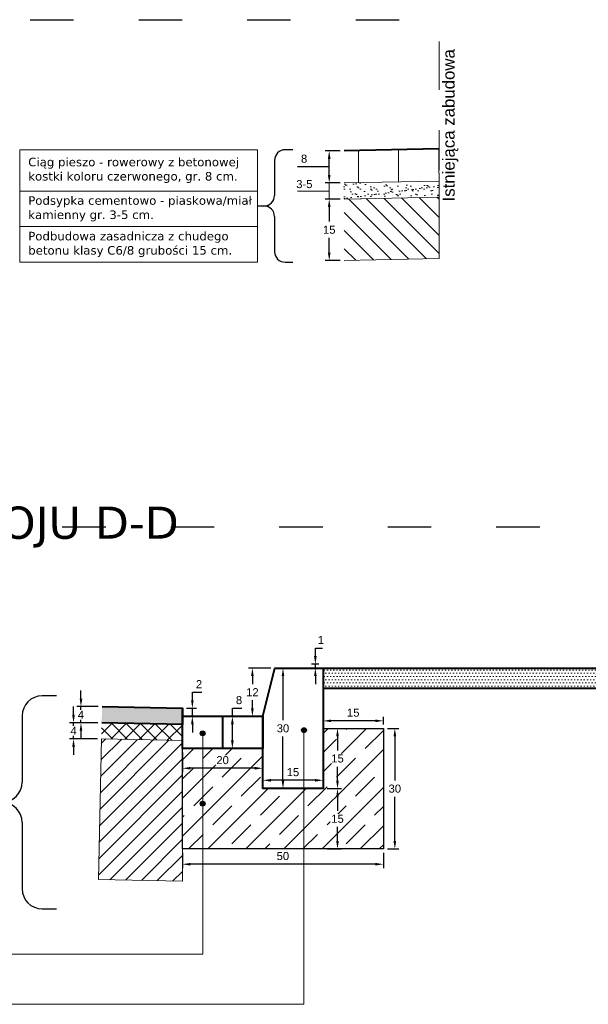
# Model space of a CAD drawing. Header units: millimetres. Extents: x 2422 to 2697, y 999 to 1037.
# Tile 22 of 48: x 2672.71 to 2674.13, y 1002.89 to 1005.34. Entities that reach past the tile are written whole.
import ezdxf

# ---------------------------------------------------------------- set-up
doc = ezdxf.new("R2010")
doc.units = ezdxf.units.MM
doc.linetypes.add('ACAD_ISO03W100', pattern=[30, 12, -18])
doc.linetypes.add('ACAD_ISO04W100', pattern=[30, 24, -3, 0, -3])
doc.layers.add('1_warstwa_ścier._wypel', color=7, linetype='Continuous', true_color=0x636363, transparency=0.7)
for name, color, linetype, lineweight, true_color in [('2_warstwa_wiąż.', 7, 'Continuous', 13, 0x8d8268), ('_PN-nawierzchnia_asfalt', 250, 'Continuous', 40, 0x333333), ('Podbudowa_z_betonu_asfaltowego', 7, 'Continuous', 5, 0x8d8268)]:
    doc.layers.add(name, color=color, linetype=linetype, lineweight=lineweight, true_color=true_color)
for name, color, linetype, lineweight in [('_JB_Ciąg_Pieszo_Rowerowy', 203, 'Continuous', 5), ('_JB_Ist_gr_pasa', 20, 'Continuous', 20), ('_JB_Opisowe', 7, 'Continuous', 0), ('_PN-konstrukcja_linie', 7, 'Continuous', 18), ('_PN-konstrukcja_wypełnienie', 7, 'Continuous', 0), ('_PN-kostka_szara', 251, 'Continuous', 13), ('_PN-kraweznik', 7, 'Continuous', 40), ('_PN-nawierzchnia_kostka_szara', 251, 'Continuous', 40), ('_PN-podsypka_wypełnienie', 7, 'Continuous', 9), ('_PN-wymiary', 7, 'Continuous', 15), ('_PN-zieleń_nawierzchnia', 76, 'Continuous', 40), ('_PN-zieleń_wypełnienie', 76, 'Continuous', 20), ('_PN-ława-wypełnienie', 7, 'Continuous', 0), ('_PN-ściek', 4, 'Continuous', 40), ('_SZK-wymiary_0.2', 7, 'Continuous', 15)]:
    doc.layers.add(name, color=color, linetype=linetype, lineweight=lineweight)
doc.layers.add('_PN-ława', color=7, linetype='Continuous')
doc.layers.add('_SZK-opis_0.2', color=7, linetype='Continuous')
doc.layers.add('TEMP', color=80, linetype='Continuous', plot=False)
doc.styles.add('kuba', font='verdana.ttf', dxfattribs={"height": 0.1})
doc.styles.get("Standard").update_dxf_attribs({"font": 'arial.ttf'})
doc.styles.add('standard szczeg', font='arial.ttf', dxfattribs={"height": 0.02})
doc.dimstyles.new('p normalny szczeg.', dxfattribs={"dimtxt": 0.02, "dimasz": 0.02, "dimexe": 0.01, "dimexo": 0.01, "dimgap": 0.01, "dimtad": 1, "dimtih": 1, "dimtoh": 1, "dimdec": 0, "dimlfac": 100, "dimzin": 1, "dimtxsty": 'standard szczeg', "dimcen": 2.5, "dimazin": 0, "dimtfac": 1, "dimtdec": 0, "dimtmove": 0, "dimatfit": 3, "dimfxl": 1, "dimarcsym": 0})

# ---------------------------------------------------------------- blocks, each defined once
blk = doc.blocks.new('*D177')
at = {"layer": '_SZK-wymiary_0.2', "color": 0, "lineweight": -2, "transparency": 16777216}
for p, q in [((2673.5103, 1004.8941), (2673.4734, 1004.8941)), ((2673.4834, 1004.8741), (2673.4834, 1004.8379)), ((2673.4834, 1004.7611), (2673.4834, 1004.7974)), ((2673.5104, 1004.7411), (2673.4734, 1004.7411))]:
    blk.add_line(p, q, dxfattribs=at)
at = {"layer": '_SZK-wymiary_0.2', "color": 0, "transparency": 16777216}
for points in [[(2673.48, 1004.8741), (2673.4867, 1004.8741), (2673.4834, 1004.8941)], [(2673.48, 1004.7611), (2673.4867, 1004.7611), (2673.4834, 1004.7411)]]:
    blk.add_solid(points, dxfattribs=at)
at = {"layer": 'Defpoints', "color": 0, "transparency": 16777216}
for p in [(2673.5203, 1004.8941), (2673.4834, 1004.7411), (2673.5204, 1004.7411)]:
    blk.add_point(p, dxfattribs=at)
at = {"layer": '_SZK-wymiary_0.2', "color": 0, "transparency": 16777216, "insert": (2673.4834, 1004.8176), "char_height": 0.02, "attachment_point": 5, "style": 'standard szczeg'}
blk.add_mtext('15', dxfattribs=at)
blk = doc.blocks.new('*D178')
at = {"layer": '_SZK-wymiary_0.2', "color": 0, "lineweight": -2, "ltscale": 0.09, "transparency": 16777216}
for p, q in [((2673.5104, 1005.0141), (2673.4734, 1005.0141)), ((2673.4834, 1004.9541), (2673.4834, 1004.9941)), ((2673.4375, 1004.9741), (2673.4044, 1004.9741)), ((2673.4834, 1004.9741), (2673.4375, 1004.9741)), ((2673.5104, 1004.9341), (2673.4734, 1004.9341))]:
    blk.add_line(p, q, dxfattribs=at)
at = {"layer": '_SZK-wymiary_0.2', "color": 0, "ltscale": 0.09, "transparency": 16777216}
for points in [[(2673.48, 1004.9941), (2673.4867, 1004.9941), (2673.4834, 1005.0141)], [(2673.48, 1004.9541), (2673.4867, 1004.9541), (2673.4834, 1004.9341)]]:
    blk.add_solid(points, dxfattribs=at)
at = {"layer": 'Defpoints', "color": 0, "ltscale": 0.09, "transparency": 16777216}
for p in [(2673.4834, 1005.0141), (2673.5204, 1005.0141), (2673.5204, 1004.9341)]:
    blk.add_point(p, dxfattribs=at)
at = {"layer": '_SZK-wymiary_0.2', "color": 0, "ltscale": 0.09, "transparency": 16777216, "insert": (2673.4209, 1004.9944), "char_height": 0.02, "attachment_point": 5, "style": 'standard szczeg', "bg_fill": 3, "box_fill_scale": 1.1, "bg_fill_color": 256, "bg_fill_true_color": 13158600, "bg_fill_transparency": 0}
blk.add_mtext('8', dxfattribs=at)
blk = doc.blocks.new('*D236')
at = {"layer": '_SZK-wymiary_0.2', "color": 0, "lineweight": -2, "transparency": 16777216}
for p, q in [((2673.4681, 1003.5872), (2673.4681, 1003.6059)), ((2673.6181, 1003.5872), (2673.6181, 1003.6059)), ((2673.5981, 1003.5959), (2673.4881, 1003.5959))]:
    blk.add_line(p, q, dxfattribs=at)
at = {"layer": '_SZK-wymiary_0.2', "color": 0, "transparency": 16777216}
for points in [[(2673.4881, 1003.5992), (2673.4881, 1003.5926), (2673.4681, 1003.5959)], [(2673.5981, 1003.5992), (2673.5981, 1003.5926), (2673.6181, 1003.5959)]]:
    blk.add_solid(points, dxfattribs=at)
at = {"layer": 'Defpoints', "color": 0, "transparency": 16777216}
for p in [(2673.4681, 1003.5959), (2673.4681, 1003.5772), (2673.6181, 1003.5772)]:
    blk.add_point(p, dxfattribs=at)
at = {"layer": '_SZK-wymiary_0.2', "color": 0, "transparency": 16777216, "insert": (2673.5431, 1003.6161), "char_height": 0.02, "attachment_point": 5, "style": 'standard szczeg', "bg_fill": 3, "box_fill_scale": 1.1, "bg_fill_color": 256, "bg_fill_true_color": 13158600, "bg_fill_transparency": 0}
blk.add_mtext('15', dxfattribs=at)
blk = doc.blocks.new('*D237')
at = {"layer": '_SZK-wymiary_0.2', "color": 0, "lineweight": -2, "transparency": 16777216}
for p, q in [((2673.4781, 1003.5772), (2673.514, 1003.5772)), ((2673.504, 1003.5572), (2673.504, 1003.5224)), ((2673.504, 1003.4472), (2673.504, 1003.4819)), ((2673.4781, 1003.4272), (2673.514, 1003.4272))]:
    blk.add_line(p, q, dxfattribs=at)
at = {"layer": '_SZK-wymiary_0.2', "color": 0, "transparency": 16777216}
for points in [[(2673.5006, 1003.5572), (2673.5073, 1003.5572), (2673.504, 1003.5772)], [(2673.5006, 1003.4472), (2673.5073, 1003.4472), (2673.504, 1003.4272)]]:
    blk.add_solid(points, dxfattribs=at)
at = {"layer": 'Defpoints', "color": 0, "transparency": 16777216}
for p in [(2673.4681, 1003.5772), (2673.4681, 1003.4272), (2673.504, 1003.4272)]:
    blk.add_point(p, dxfattribs=at)
at = {"layer": '_SZK-wymiary_0.2', "color": 0, "transparency": 16777216, "insert": (2673.504, 1003.5022), "char_height": 0.02, "attachment_point": 5, "style": 'standard szczeg', "bg_fill": 3, "box_fill_scale": 1.1, "bg_fill_color": 256, "bg_fill_true_color": 13158600, "bg_fill_transparency": 0}
blk.add_mtext('15', dxfattribs=at)
blk = doc.blocks.new('*D238')
at = {"layer": '_SZK-wymiary_0.2', "color": 0, "lineweight": -2, "transparency": 16777216}
for p, q in [((2673.4781, 1003.4272), (2673.514, 1003.4272)), ((2673.504, 1003.4072), (2673.504, 1003.3724)), ((2673.504, 1003.2972), (2673.504, 1003.3319)), ((2673.4781, 1003.2772), (2673.514, 1003.2772))]:
    blk.add_line(p, q, dxfattribs=at)
at = {"layer": '_SZK-wymiary_0.2', "color": 0, "transparency": 16777216}
for points in [[(2673.5006, 1003.4072), (2673.5073, 1003.4072), (2673.504, 1003.4272)], [(2673.5006, 1003.2972), (2673.5073, 1003.2972), (2673.504, 1003.2772)]]:
    blk.add_solid(points, dxfattribs=at)
at = {"layer": 'Defpoints', "color": 0, "transparency": 16777216}
for p in [(2673.4681, 1003.4272), (2673.4681, 1003.2772), (2673.504, 1003.2772)]:
    blk.add_point(p, dxfattribs=at)
at = {"layer": '_SZK-wymiary_0.2', "color": 0, "transparency": 16777216, "insert": (2673.504, 1003.3522), "char_height": 0.02, "attachment_point": 5, "style": 'standard szczeg', "bg_fill": 3, "box_fill_scale": 1.1, "bg_fill_color": 256, "bg_fill_true_color": 13158600, "bg_fill_transparency": 0}
blk.add_mtext('15', dxfattribs=at)
blk = doc.blocks.new('*D239')
at = {"layer": '_SZK-wymiary_0.2', "color": 0, "lineweight": -2, "transparency": 16777216}
for p, q in [((2673.3181, 1003.4372), (2673.3181, 1003.458)), ((2673.4681, 1003.4372), (2673.4681, 1003.458)), ((2673.4481, 1003.448), (2673.3381, 1003.448))]:
    blk.add_line(p, q, dxfattribs=at)
at = {"layer": '_SZK-wymiary_0.2', "color": 0, "transparency": 16777216}
for points in [[(2673.3381, 1003.4513), (2673.3381, 1003.4446), (2673.3181, 1003.448)], [(2673.4481, 1003.4513), (2673.4481, 1003.4446), (2673.4681, 1003.448)]]:
    blk.add_solid(points, dxfattribs=at)
at = {"layer": 'Defpoints', "color": 0, "transparency": 16777216}
for p in [(2673.3181, 1003.448), (2673.3181, 1003.4272), (2673.4681, 1003.4272)]:
    blk.add_point(p, dxfattribs=at)
at = {"layer": '_SZK-wymiary_0.2', "color": 0, "transparency": 16777216, "insert": (2673.3931, 1003.4682), "char_height": 0.02, "attachment_point": 5, "style": 'standard szczeg', "bg_fill": 3, "box_fill_scale": 1.1, "bg_fill_color": 256, "bg_fill_true_color": 13158600, "bg_fill_transparency": 0}
blk.add_mtext('15', dxfattribs=at)
blk = doc.blocks.new('*D240')
at = {"layer": '_SZK-wymiary_0.2', "color": 0, "lineweight": -2, "transparency": 16777216}
for p, q in [((2673.3858, 1003.7272), (2673.3583, 1003.7272)), ((2673.3683, 1003.7072), (2673.3683, 1003.5974)), ((2673.3683, 1003.4472), (2673.3683, 1003.5569)), ((2673.3858, 1003.4272), (2673.3583, 1003.4272))]:
    blk.add_line(p, q, dxfattribs=at)
at = {"layer": '_SZK-wymiary_0.2', "color": 0, "transparency": 16777216}
for points in [[(2673.365, 1003.7072), (2673.3716, 1003.7072), (2673.3683, 1003.7272)], [(2673.365, 1003.4472), (2673.3716, 1003.4472), (2673.3683, 1003.4272)]]:
    blk.add_solid(points, dxfattribs=at)
at = {"layer": 'Defpoints', "color": 0, "transparency": 16777216}
for p in [(2673.3683, 1003.7272), (2673.3958, 1003.7272), (2673.3958, 1003.4272)]:
    blk.add_point(p, dxfattribs=at)
at = {"layer": '_SZK-wymiary_0.2', "color": 0, "transparency": 16777216, "insert": (2673.3683, 1003.5772), "char_height": 0.02, "attachment_point": 5, "style": 'standard szczeg', "bg_fill": 3, "box_fill_scale": 1.1, "bg_fill_color": 256, "bg_fill_true_color": 13158600, "bg_fill_transparency": 0}
blk.add_mtext('30', dxfattribs=at)
blk = doc.blocks.new('*D241')
at = {"layer": '_SZK-wymiary_0.2', "color": 0, "lineweight": -2, "transparency": 16777216}
for p, q in [((2673.6281, 1003.5772), (2673.6566, 1003.5772)), ((2673.6466, 1003.5572), (2673.6466, 1003.4474)), ((2673.6466, 1003.2972), (2673.6466, 1003.4069)), ((2673.6281, 1003.2772), (2673.6566, 1003.2772))]:
    blk.add_line(p, q, dxfattribs=at)
at = {"layer": '_SZK-wymiary_0.2', "color": 0, "transparency": 16777216}
for points in [[(2673.6433, 1003.5572), (2673.65, 1003.5572), (2673.6466, 1003.5772)], [(2673.6433, 1003.2972), (2673.65, 1003.2972), (2673.6466, 1003.2772)]]:
    blk.add_solid(points, dxfattribs=at)
at = {"layer": 'Defpoints', "color": 0, "transparency": 16777216}
for p in [(2673.6181, 1003.5772), (2673.6181, 1003.2772), (2673.6466, 1003.2772)]:
    blk.add_point(p, dxfattribs=at)
at = {"layer": '_SZK-wymiary_0.2', "color": 0, "transparency": 16777216, "insert": (2673.6466, 1003.4272), "char_height": 0.02, "attachment_point": 5, "style": 'standard szczeg', "bg_fill": 3, "box_fill_scale": 1.1, "bg_fill_color": 256, "bg_fill_true_color": 13158600, "bg_fill_transparency": 0}
blk.add_mtext('30', dxfattribs=at)
blk = doc.blocks.new('*D242')
at = {"layer": '_SZK-wymiary_0.2', "color": 0, "lineweight": -2, "transparency": 16777216}
for p, q in [((2673.1181, 1003.2672), (2673.1181, 1003.2292)), ((2673.6181, 1003.2672), (2673.6181, 1003.2292)), ((2673.5981, 1003.2392), (2673.1381, 1003.2392))]:
    blk.add_line(p, q, dxfattribs=at)
at = {"layer": '_SZK-wymiary_0.2', "color": 0, "transparency": 16777216}
for points in [[(2673.1381, 1003.2425), (2673.1381, 1003.2359), (2673.1181, 1003.2392)], [(2673.5981, 1003.2425), (2673.5981, 1003.2359), (2673.6181, 1003.2392)]]:
    blk.add_solid(points, dxfattribs=at)
at = {"layer": 'Defpoints', "color": 0, "transparency": 16777216}
for p in [(2673.1181, 1003.2772), (2673.6181, 1003.2772), (2673.1181, 1003.2392)]:
    blk.add_point(p, dxfattribs=at)
at = {"layer": '_SZK-wymiary_0.2', "color": 0, "transparency": 16777216, "insert": (2673.3681, 1003.2594), "char_height": 0.02, "attachment_point": 5, "style": 'standard szczeg', "bg_fill": 3, "box_fill_scale": 1.1, "bg_fill_color": 256, "bg_fill_true_color": 13158600, "bg_fill_transparency": 0}
blk.add_mtext('50', dxfattribs=at)
blk = doc.blocks.new('*D243')
at = {"layer": '_SZK-wymiary_0.2', "color": 0, "lineweight": -2, "transparency": 16777216}
for p, q in [((2673.1181, 1003.5172), (2673.1181, 1003.4679)), ((2673.3181, 1003.5172), (2673.3181, 1003.4679)), ((2673.2981, 1003.4779), (2673.1381, 1003.4779))]:
    blk.add_line(p, q, dxfattribs=at)
at = {"layer": '_SZK-wymiary_0.2', "color": 0, "transparency": 16777216}
for points in [[(2673.1381, 1003.4813), (2673.1381, 1003.4746), (2673.1181, 1003.4779)], [(2673.2981, 1003.4813), (2673.2981, 1003.4746), (2673.3181, 1003.4779)]]:
    blk.add_solid(points, dxfattribs=at)
at = {"layer": 'Defpoints', "color": 0, "transparency": 16777216}
for p in [(2673.1181, 1003.5272), (2673.3181, 1003.5272), (2673.1181, 1003.4779)]:
    blk.add_point(p, dxfattribs=at)
at = {"layer": '_SZK-wymiary_0.2', "color": 0, "transparency": 16777216, "insert": (2673.2181, 1003.4981), "char_height": 0.02, "attachment_point": 5, "style": 'standard szczeg', "bg_fill": 3, "box_fill_scale": 1.1, "bg_fill_color": 256, "bg_fill_true_color": 13158600, "bg_fill_transparency": 0}
blk.add_mtext('20', dxfattribs=at)
blk = doc.blocks.new('*D244')
at = {"layer": '_SZK-wymiary_0.2', "color": 0, "lineweight": -2, "transparency": 16777216}
for p, q in [((2673.2281, 1003.6072), (2673.2524, 1003.6072)), ((2673.2424, 1003.6072), (2673.2424, 1003.6272)), ((2673.2424, 1003.6272), (2673.2656, 1003.6272)), ((2673.2424, 1003.5472), (2673.2424, 1003.5872)), ((2673.2281, 1003.5272), (2673.2524, 1003.5272))]:
    blk.add_line(p, q, dxfattribs=at)
at = {"layer": '_SZK-wymiary_0.2', "color": 0, "transparency": 16777216}
for points in [[(2673.239, 1003.5872), (2673.2457, 1003.5872), (2673.2424, 1003.6072)], [(2673.239, 1003.5472), (2673.2457, 1003.5472), (2673.2424, 1003.5272)]]:
    blk.add_solid(points, dxfattribs=at)
at = {"layer": 'Defpoints', "color": 0, "transparency": 16777216}
for p in [(2673.2181, 1003.6072), (2673.2424, 1003.6072), (2673.2181, 1003.5272)]:
    blk.add_point(p, dxfattribs=at)
at = {"layer": '_SZK-wymiary_0.2', "color": 0, "transparency": 16777216, "insert": (2673.259, 1003.6474), "char_height": 0.02, "attachment_point": 5, "style": 'standard szczeg', "bg_fill": 3, "box_fill_scale": 1.1, "bg_fill_color": 256, "bg_fill_true_color": 13158600, "bg_fill_transparency": 0}
blk.add_mtext('8', dxfattribs=at)
blk = doc.blocks.new('*D245')
at = {"layer": '_SZK-wymiary_0.2', "color": 0, "lineweight": -2, "transparency": 16777216}
for p, q in [((2673.3381, 1003.7272), (2673.2822, 1003.7272)), ((2673.2922, 1003.7072), (2673.2922, 1003.6872)), ((2673.2922, 1003.6272), (2673.2922, 1003.6471)), ((2673.3081, 1003.6072), (2673.2822, 1003.6072))]:
    blk.add_line(p, q, dxfattribs=at)
at = {"layer": '_SZK-wymiary_0.2', "color": 0, "transparency": 16777216}
for points in [[(2673.2888, 1003.7072), (2673.2955, 1003.7072), (2673.2922, 1003.7272)], [(2673.2888, 1003.6272), (2673.2955, 1003.6272), (2673.2922, 1003.6072)]]:
    blk.add_solid(points, dxfattribs=at)
at = {"layer": 'Defpoints', "color": 0, "transparency": 16777216}
for p in [(2673.2922, 1003.7272), (2673.3481, 1003.7272), (2673.3181, 1003.6072)]:
    blk.add_point(p, dxfattribs=at)
at = {"layer": '_SZK-wymiary_0.2', "color": 0, "transparency": 16777216, "insert": (2673.2922, 1003.6672), "char_height": 0.02, "attachment_point": 5, "style": 'standard szczeg', "bg_fill": 3, "box_fill_scale": 1.1, "bg_fill_color": 256, "bg_fill_true_color": 13158600, "bg_fill_transparency": 0}
blk.add_mtext('12', dxfattribs=at)
blk = doc.blocks.new('*D246')
at = {"layer": '_SZK-wymiary_0.2', "color": 0, "lineweight": -2, "transparency": 16777216}
for p, q in [((2673.1428, 1003.6472), (2673.1428, 1003.6672)), ((2673.1428, 1003.6672), (2673.1661, 1003.6672)), ((2673.1281, 1003.6272), (2673.1528, 1003.6272)), ((2673.1281, 1003.6072), (2673.1528, 1003.6072)), ((2673.1428, 1003.6072), (2673.1428, 1003.6272)), ((2673.1428, 1003.5872), (2673.1428, 1003.5672))]:
    blk.add_line(p, q, dxfattribs=at)
at = {"layer": '_SZK-wymiary_0.2', "color": 0, "transparency": 16777216}
for points in [[(2673.1395, 1003.6472), (2673.1461, 1003.6472), (2673.1428, 1003.6272)], [(2673.1395, 1003.5872), (2673.1461, 1003.5872), (2673.1428, 1003.6072)]]:
    blk.add_solid(points, dxfattribs=at)
at = {"layer": 'Defpoints', "color": 0, "transparency": 16777216}
for p in [(2673.1181, 1003.6272), (2673.1181, 1003.6072), (2673.1428, 1003.6272)]:
    blk.add_point(p, dxfattribs=at)
at = {"layer": '_SZK-wymiary_0.2', "color": 0, "transparency": 16777216, "insert": (2673.1594, 1003.6872), "char_height": 0.02, "attachment_point": 5, "style": 'standard szczeg', "bg_fill": 3, "box_fill_scale": 1.1, "bg_fill_color": 256, "bg_fill_true_color": 13158600, "bg_fill_transparency": 0}
blk.add_mtext('2', dxfattribs=at)
blk = doc.blocks.new('*D210')
at = {"layer": '_SZK-wymiary_0.2', "color": 0, "lineweight": -2, "transparency": 16777216}
for p, q in [((2672.8656, 1003.6512), (2672.8656, 1003.6712)), ((2672.9081, 1003.6312), (2672.8556, 1003.6312)), ((2672.8656, 1003.5912), (2672.8656, 1003.6312)), ((2672.9073, 1003.5912), (2672.8556, 1003.5912)), ((2672.8656, 1003.5712), (2672.8656, 1003.5512))]:
    blk.add_line(p, q, dxfattribs=at)
at = {"layer": '_SZK-wymiary_0.2', "color": 0, "transparency": 16777216}
for points in [[(2672.8623, 1003.6512), (2672.869, 1003.6512), (2672.8656, 1003.6312)], [(2672.8623, 1003.5712), (2672.869, 1003.5712), (2672.8656, 1003.5912)]]:
    blk.add_solid(points, dxfattribs=at)
at = {"layer": 'Defpoints', "color": 0, "transparency": 16777216}
for p in [(2672.9181, 1003.6312), (2672.9173, 1003.5912)]:
    blk.add_point(p, dxfattribs=at)
at = {"layer": '_SZK-wymiary_0.2', "color": 0, "transparency": 16777216, "insert": (2672.8656, 1003.6112), "char_height": 0.02, "attachment_point": 5, "style": 'standard szczeg', "bg_fill": 3, "box_fill_scale": 1.1, "bg_fill_color": 256, "bg_fill_true_color": 13158600, "bg_fill_transparency": 0}
blk.add_mtext('4', dxfattribs=at)
at = {"layer": 'Defpoints', "color": 0, "transparency": 16777216}
blk.add_point((2672.8656, 1003.6312), dxfattribs=at)
blk = doc.blocks.new('*D211')
at = {"layer": '_SZK-wymiary_0.2', "color": 0, "lineweight": -2, "transparency": 16777216}
for p, q in [((2672.8471, 1003.6112), (2672.8471, 1003.6312)), ((2672.9073, 1003.5912), (2672.8371, 1003.5912)), ((2672.8471, 1003.5512), (2672.8471, 1003.5912)), ((2672.9065, 1003.5512), (2672.8371, 1003.5512)), ((2672.8471, 1003.5312), (2672.8471, 1003.5112))]:
    blk.add_line(p, q, dxfattribs=at)
at = {"layer": '_SZK-wymiary_0.2', "color": 0, "transparency": 16777216}
for points in [[(2672.8438, 1003.6112), (2672.8504, 1003.6112), (2672.8471, 1003.5912)], [(2672.8438, 1003.5312), (2672.8504, 1003.5312), (2672.8471, 1003.5512)]]:
    blk.add_solid(points, dxfattribs=at)
at = {"layer": 'Defpoints', "color": 0, "transparency": 16777216}
for p in [(2672.9173, 1003.5912), (2672.9165, 1003.5512)]:
    blk.add_point(p, dxfattribs=at)
at = {"layer": '_SZK-wymiary_0.2', "color": 0, "transparency": 16777216, "insert": (2672.8471, 1003.5712), "char_height": 0.02, "attachment_point": 5, "style": 'standard szczeg', "bg_fill": 3, "box_fill_scale": 1.1, "bg_fill_color": 256, "bg_fill_true_color": 13158600, "bg_fill_transparency": 0}
blk.add_mtext('4', dxfattribs=at)
at = {"layer": 'Defpoints', "color": 0, "transparency": 16777216}
blk.add_point((2672.8471, 1003.5912), dxfattribs=at)
blk = doc.blocks.new('*D247')
at = {"layer": '_SZK-wymiary_0.2', "color": 0, "lineweight": -2, "transparency": 16777216}
for p, q in [((2673.4489, 1003.7571), (2673.4489, 1003.7771)), ((2673.4489, 1003.7771), (2673.4663, 1003.7771)), ((2673.4579, 1003.7371), (2673.4389, 1003.7371)), ((2673.4581, 1003.7272), (2673.4389, 1003.7272)), ((2673.4489, 1003.7272), (2673.4489, 1003.7371)), ((2673.4489, 1003.7072), (2673.4489, 1003.6872))]:
    blk.add_line(p, q, dxfattribs=at)
at = {"layer": '_SZK-wymiary_0.2', "color": 0, "transparency": 16777216}
for points in [[(2673.4456, 1003.7571), (2673.4522, 1003.7571), (2673.4489, 1003.7371)], [(2673.4456, 1003.7072), (2673.4522, 1003.7072), (2673.4489, 1003.7272)]]:
    blk.add_solid(points, dxfattribs=at)
at = {"layer": 'Defpoints', "color": 0, "transparency": 16777216}
for p in [(2673.4489, 1003.7371), (2673.4679, 1003.7371), (2673.4681, 1003.7272)]:
    blk.add_point(p, dxfattribs=at)
at = {"layer": '_SZK-wymiary_0.2', "color": 0, "transparency": 16777216, "insert": (2673.4626, 1003.7972), "char_height": 0.02, "attachment_point": 5, "style": 'standard szczeg', "bg_fill": 3, "box_fill_scale": 1.1, "bg_fill_color": 256, "bg_fill_true_color": 13158600, "bg_fill_transparency": 0}
blk.add_mtext('1', dxfattribs=at)

msp = doc.modelspace()

# ---------------------------------------------------------------- hatches: boundary and pattern name
at = {"layer": '1_warstwa_ścier._wypel', "lineweight": 13, "ltscale": 0.09, "transparency": 33554508}
h = msp.add_hatch(color=7, dxfattribs=at)
h.dxf.hatch_style = 1
h.paths.add_polyline_path([(2672.9181, 1003.6312), (2673.1181, 1003.6272), (2673.1181, 1003.5871), (2672.9173, 1003.5912)])
at = {"layer": '2_warstwa_wiąż.', "lineweight": 13, "ltscale": 0.09}
h = msp.add_hatch(dxfattribs=at)
h.set_pattern_fill('ANSI37', scale=0.008, angle=90)
h.set_pattern_definition([(135, (152.22016, -862.50809), (-0.01796051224, -0.01796051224), []), (225, (152.22016, -862.50809), (0.01796051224, -0.01796051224), [])])
h.paths.add_polyline_path([(2672.9173, 1003.5912), (2673.1173, 1003.5872), (2673.1181, 1003.5471), (2672.9165, 1003.5512)])
at = {"layer": '_PN-konstrukcja_wypełnienie', "lineweight": 0, "ltscale": 0.09}
h = msp.add_hatch(dxfattribs=at)
h.set_pattern_fill('ANSI31', color=256, scale=0.01, angle=90)
h.set_pattern_definition([(135, (-505.74491, -759.235926), (-0.0224506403, -0.0224506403), [])])
h.paths.add_polyline_path([(2673.5204, 1004.7411), (2673.5204, 1004.8941), (2673.7567, 1004.8989), (2673.7567, 1004.7458)])
at = {"layer": '_PN-podsypka_wypełnienie', "ltscale": 0.09}
h = msp.add_hatch(dxfattribs=at)
h.set_pattern_fill('AR-SAND', color=256, scale=0.0005, style=0)
h.set_pattern_definition([(37.5, (-505.74491, -759.235926), (-0.00080001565, 0.02447066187), [0, -0.019304, 0, -0.02159, 0, -0.0206375]), (7.5, (-505.74491, -759.235926), (0.02247616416, 0.03584125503), [0, -0.010414, 0, -0.017399, 0, -0.0066675]), (327.5, (-505.760532, -759.235926), (0.03954961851, 7.185923e-05), [0, -0.00635, 0, -0.02286, 0, -0.029845]), (317.5, (-505.760532, -759.235926), (0.03817782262, 0.01114646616), [0, -0.003175, 0, -0.014986, 0, -0.017145])])
h.paths.add_polyline_path([(2673.5204, 1004.8941), (2673.5204, 1004.9341), (2673.7559, 1004.9389), (2673.7559, 1004.8988)])
at = {"layer": '_PN-zieleń_wypełnienie'}
h = msp.add_hatch(dxfattribs=at)
h.set_pattern_fill('DOTS', color=256, scale=0.005)
h.set_pattern_definition([(0, (23.532816, -10.698355), (0.00396875, 0.0079375), [0, -0.0079375])])
h.paths.add_polyline_path([(2673.4681, 1003.6772), (2674.2147, 1003.6772), (2674.2147, 1003.7272), (2673.4681, 1003.7272)])
at = {"layer": '_PN-ława-wypełnienie'}
h = msp.add_hatch(dxfattribs=at)
h.set_pattern_fill('JIS_STN_1E', color=256, scale=0.067035, style=0)
h.set_pattern_definition([(45, (2662.10183, 994.75757), (-0.0474008, 0.0474008), []), (45, (2662.14909, 994.75757), (-0.0474008, 0.0474008), [0.06703484, -0.0335174])])
h.paths.add_polyline_path([(2673.1181, 1003.2772), (2673.6181, 1003.2772), (2673.6181, 1003.5772), (2673.4681, 1003.5772), (2673.4681, 1003.4272), (2673.3181, 1003.4272), (2673.3181, 1003.5272), (2673.1181, 1003.5272)])
at = {"layer": '_SZK-opis_0.2', "ltscale": 0.09}
h = msp.add_hatch(color=256, dxfattribs=at)
h.dxf.hatch_style = 1
h.paths.add_polyline_path([(2673.1745, 1003.5649, -1), (2673.1625, 1003.5649, -1)])
h = msp.add_hatch(color=256, dxfattribs=at)
h.dxf.hatch_style = 1
h.paths.add_polyline_path([(2673.4266, 1003.5726, -1), (2673.4146, 1003.5726, -1)])
h = msp.add_hatch(color=256, dxfattribs=at)
h.dxf.hatch_style = 1
h.paths.add_polyline_path([(2673.1745, 1003.3899, -1), (2673.1625, 1003.3899, -1)])
at = {"layer": 'Podbudowa_z_betonu_asfaltowego', "ltscale": 0.02}
h = msp.add_hatch(dxfattribs=at)
h.set_pattern_fill('JIS_WOOD', scale=0.04)
h.set_pattern_definition([(45, (6.186726, -5.390112), (-0.01999999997, 0.01999999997), [])])
h.paths.add_polyline_path([(2673.1181, 1003.5372), (2673.1181, 1003.5471), (2672.9165, 1003.5512), (2672.9095, 1003.2012), (2673.1181, 1003.1971), (2673.1181, 1003.2772)])

# ---------------------------------------------------------------- linework, layer by layer
at = {"layer": '_JB_Ciąg_Pieszo_Rowerowy', "ltscale": 0.02}
for points in [[(2673.5559, 1004.9349), (2673.5559, 1005.0149)], [(2673.6559, 1004.9369), (2673.6559, 1005.0169)]]:
    msp.add_lwpolyline(points, dxfattribs=at)
at = {"layer": '_JB_Ist_gr_pasa', "color": 251, "linetype": 'ACAD_ISO04W100', "ltscale": 0.005}
msp.add_lwpolyline([(2673.7567, 1004.7459), (2673.7567, 1005.3404)], dxfattribs=at)
at = {"layer": '_JB_Opisowe', "ltscale": 0.09}
msp.add_line((2673.4834, 1004.9541), (2673.4834, 1004.9741), dxfattribs=at)
at = {"layer": '_JB_Opisowe'}
for p, q in [((2672.7131, 1004.9141), (2673.3051, 1004.9141)), ((2672.7131, 1004.8255), (2673.3051, 1004.8255))]:
    msp.add_line(p, q, dxfattribs=at)
msp.add_lwpolyline([(2673.3051, 1004.7368), (2672.7131, 1004.7368), (2672.7131, 1005.0169), (2673.3051, 1005.0169)], close=True, dxfattribs=at)
at = {"layer": '_PN-konstrukcja_linie'}
for points in [[(2673.5204, 1004.8941), (2673.7567, 1004.8989)], [(2673.5204, 1004.7411), (2673.7567, 1004.7459)], [(2673.1181, 1003.1971), (2672.9095, 1003.2012)]]:
    msp.add_lwpolyline(points, dxfattribs=at)
at = {"layer": '_PN-konstrukcja_linie', "ltscale": 0.02}
msp.add_lwpolyline([(2673.7567, 1004.7459), (2673.7567, 1004.8989)], dxfattribs=at)
at = {"layer": '_PN-kostka_szara', "ltscale": 0.02}
msp.add_lwpolyline([(2673.7567, 1004.8989), (2673.7559, 1005.0189)], dxfattribs=at)
at = {"layer": '_PN-nawierzchnia_asfalt'}
for points in [[(2672.9181, 1003.6312), (2673.1181, 1003.6272), (2673.1181, 1003.6072), (2673.1181, 1003.5871), (2672.9173, 1003.5912)], [(2673.1181, 1003.6072), (2673.1181, 1003.6272)]]:
    msp.add_lwpolyline(points, dxfattribs=at)
at = {"layer": '_PN-wymiary'}
msp.add_lwpolyline([(2673.4681, 1003.7272), (2673.4681, 1003.4272)], dxfattribs=at)
at = {"layer": '_PN-zieleń_nawierzchnia'}
for points in [[(2673.4681, 1003.7272), (2674.2147, 1003.7272)], [(2673.4681, 1003.6772), (2674.2147, 1003.6772)]]:
    msp.add_lwpolyline(points, dxfattribs=at)
at = {"layer": '_PN-ława'}
msp.add_lwpolyline([(2673.4681, 1003.5772), (2673.6181, 1003.5772), (2673.6181, 1003.2772), (2673.1181, 1003.2772), (2673.1181, 1003.5372)], dxfattribs=at)
at = {"layer": '_PN-ściek', "ltscale": 0.09}
msp.add_line((2673.2181, 1003.6072), (2673.2181, 1003.5272), dxfattribs=at)
msp.add_lwpolyline([(2673.1181, 1003.6072), (2673.3181, 1003.6072), (2673.3181, 1003.5272), (2673.1181, 1003.5272)], close=True, dxfattribs=at)
at = {"layer": '_SZK-opis_0.2', "ltscale": 0.09}
for p, q in [((2673.3925, 1005.0168), (2673.3737, 1005.0168)), ((2673.3473, 1004.9904), (2673.3473, 1004.9033)), ((2673.3051, 1004.8769), (2673.3209, 1004.8769)), ((2673.3473, 1004.8505), (2673.3473, 1004.7634)), ((2673.3737, 1004.737), (2673.3926, 1004.737)), ((2672.8046, 1003.6581), (2672.7691, 1003.6581)), ((2672.7191, 1003.6081), (2672.7191, 1003.4431)), ((2672.7191, 1003.3431), (2672.7191, 1003.1781)), ((2672.7691, 1003.1281), (2672.8048, 1003.1281))]:
    msp.add_line(p, q, dxfattribs=at)
for centre in [(2673.1685, 1003.5649), (2673.4206, 1003.5726), (2673.1685, 1003.3899)]:
    msp.add_circle(centre, 0.006, dxfattribs=at)
for centre, radius, start, end in [((2673.3737, 1004.9904), 0.0264, 90, 180), ((2673.3209, 1004.9033), 0.0264, 270, 0), ((2673.3209, 1004.8505), 0.0264, 0, 90), ((2673.3737, 1004.7634), 0.0264, 180, 270), ((2672.7691, 1003.6081), 0.05, 90, 180), ((2672.6691, 1003.4431), 0.05, 270, 360), ((2672.6691, 1003.3431), 0.05, 360, 90), ((2672.7691, 1003.1781), 0.05, 180, 270)]:
    msp.add_arc(centre, radius, start, end, dxfattribs=at)
at = {"layer": '_SZK-wymiary_0.2', "ltscale": 0.09}
for p, q in [((2673.5104, 1004.9341), (2673.4734, 1004.9341)), ((2673.4834, 1004.8941), (2673.4834, 1004.9341)), ((2673.4834, 1004.8941), (2673.4834, 1004.9341)), ((2673.4384, 1004.9141), (2673.4045, 1004.9141)), ((2673.4834, 1004.9141), (2673.4384, 1004.9141)), ((2673.5104, 1004.8941), (2673.4734, 1004.8941))]:
    msp.add_line(p, q, dxfattribs=at)
at = {"layer": 'TEMP', "linetype": 'ACAD_ISO03W100', "ltscale": 0.009}
for points in [[(2666.5293, 1005.3404), (2673.7567, 1005.3404)], [(2676.1671, 1004.078), (2667.4507, 1004.078)]]:
    msp.add_lwpolyline(points, dxfattribs=at)

# ---------------------------------------------------------------- texts
at = {"layer": '_JB_Ist_gr_pasa', "color": 251, "ltscale": 0.02, "insert": (2673.8046, 1004.8882), "char_height": 0.029929, "attachment_point": 7, "rotation": 90}
msp.add_mtext_dynamic_manual_height_columns('Istniejąca zabudowa ', width=1.446318, gutter_width=4.6764, heights=[0.2031], dxfattribs=at)
at = {"layer": '_JB_Opisowe', "style": 'kuba'}
for s, insert, char_height, width, attachment_point in [('\\pxl1,t42;Ciąg pieszo - rowerowy z betonowej kostki koloru czerwonego, gr. 8 cm. ', (2672.7131, 1004.9655), 0.021269, 0.591041, 4), ('\\pxi1,ql,t42;Podsypka cementowo - piaskowa/miał\\Pkamienny gr. 3-5 cm.', (2672.7131, 1004.8698), 0.021269, 0.591947, 4), ('\\A1;\\pxl1,t42;Podbudowa zasadnicza z chudego betonu klasy C6/8 grubości 15 cm.', (2672.7131, 1004.7812), 0.021269, 0.591941, 4), ('SZCZEGÓŁY KONSTRUKCYJNE PRZEKROJU D-D', (2671.8356, 1004.078), 0.08, 12.85858, 5)]:
    msp.add_mtext(s, dxfattribs=dict(at, insert=insert, char_height=char_height, width=width, attachment_point=attachment_point))

# ---------------------------------------------------------------- dimensions: what is measured, and where the dimension line sits
at = {"layer": '_SZK-wymiary_0.2'}
dim = msp.add_linear_dim(base=(2673.4834, 1004.7411), p1=(2673.5203, 1004.8941), p2=(2673.5204, 1004.7411), angle=90, dimstyle='p normalny szczeg.', dxfattribs=at)
dim.commit()
dim.dimension.update_dxf_attribs({"geometry": '*D177', "text_midpoint": (2673.4834, 1004.8176)})

# ---------------------------------------------------------------- next in the draw order: texts
at = {"layer": '_SZK-wymiary_0.2', "ltscale": 0.09, "insert": (2673.4215, 1004.9312), "char_height": 0.02, "attachment_point": 5, "rotation": 360, "style": 'standard szczeg', "bg_fill": 3, "box_fill_scale": 1.1, "bg_fill_color": 256, "bg_fill_true_color": 13158600, "bg_fill_transparency": 0}
msp.add_mtext('3-5', dxfattribs=at)

# ---------------------------------------------------------------- next in the draw order: dimensions: what is measured, and where the dimension line sits
at = {"layer": '_SZK-wymiary_0.2'}
for base, p1, p2, angle, picture, middle in [((2673.4489, 1003.7371), (2673.4681, 1003.7272), (2673.4679, 1003.7371), 90, '*D247', (2673.4626, 1003.7972)), ((2673.1428, 1003.6272), (2673.1181, 1003.6072), (2673.1181, 1003.6272), 90, '*D246', (2673.1594, 1003.6872)), ((2673.4681, 1003.5959), (2673.6181, 1003.5772), (2673.4681, 1003.5772), 180, '*D236', (2673.5431, 1003.6161))]:
    dim = msp.add_linear_dim(base=base, p1=p1, p2=p2, angle=angle, dimstyle='p normalny szczeg.', override={"dimtfill": 1}, dxfattribs=at)
    dim.commit()
    dim.dimension.update_dxf_attribs({"geometry": picture, "text_midpoint": middle})
dim = msp.add_linear_dim(base=(2672.8656, 1003.6312), p1=(2672.9173, 1003.5912), p2=(2672.9181, 1003.6312), angle=90, dimstyle='p normalny szczeg.', override={"dimtfill": 1}, dxfattribs=at)
dim.commit()
dim.dimension.update_dxf_attribs({"geometry": '*D210', "text_midpoint": (2672.8656, 1003.6112), "dimtype": 160})

# ---------------------------------------------------------------- next in the draw order: dimensions: what is measured, and where the dimension line sits
at = {"layer": '_SZK-wymiary_0.2', "ltscale": 0.09}
dim = msp.add_linear_dim(base=(2673.4834, 1005.0141), p1=(2673.5204, 1004.9341), p2=(2673.5204, 1005.0141), angle=90, dimstyle='p normalny szczeg.', override={"dimtmove": 1, "dimtfill": 1}, dxfattribs=at)
dim.commit()
dim.dimension.update_dxf_attribs({"geometry": '*D178', "text_midpoint": (2673.4275, 1004.9741), "dimtype": 160})
at = {"layer": '_SZK-wymiary_0.2'}
dim = msp.add_linear_dim(base=(2672.8471, 1003.5912), p1=(2672.9165, 1003.5512), p2=(2672.9173, 1003.5912), angle=90, dimstyle='p normalny szczeg.', override={"dimtfill": 1}, dxfattribs=at)
dim.commit()
dim.dimension.update_dxf_attribs({"geometry": '*D211', "text_midpoint": (2672.8471, 1003.5712), "dimtype": 160})
for base, p1, p2, picture, middle in [((2673.504, 1003.4272), (2673.4681, 1003.5772), (2673.4681, 1003.4272), '*D237', (2673.504, 1003.5022)), ((2673.6466, 1003.2772), (2673.6181, 1003.5772), (2673.6181, 1003.2772), '*D241', (2673.6466, 1003.4272))]:
    dim = msp.add_linear_dim(base=base, p1=p1, p2=p2, angle=90, dimstyle='p normalny szczeg.', override={"dimtfill": 1}, dxfattribs=at)
    dim.commit()
    dim.dimension.update_dxf_attribs({"geometry": picture, "text_midpoint": middle})

# ---------------------------------------------------------------- next in the draw order: linework, layer by layer
at = {"layer": '_PN-konstrukcja_linie', "ltscale": 0.02}
msp.add_lwpolyline([(2672.9095, 1003.2012), (2672.9165, 1003.5512)], dxfattribs=at)
at = {"layer": '_PN-konstrukcja_linie'}
msp.add_lwpolyline([(2673.1181, 1003.5471), (2672.9165, 1003.5512)], dxfattribs=at)
at = {"layer": '_PN-kostka_szara'}
msp.add_lwpolyline([(2673.5204, 1004.9341), (2673.7559, 1004.9389)], dxfattribs=at)
at = {"layer": '_PN-nawierzchnia_kostka_szara'}
msp.add_lwpolyline([(2673.7559, 1005.0189), (2673.5204, 1005.0141)], dxfattribs=at)

# ---------------------------------------------------------------- next in the draw order: dimensions: what is measured, and where the dimension line sits
at = {"layer": '_SZK-wymiary_0.2'}
dim = msp.add_linear_dim(base=(2673.504, 1003.2772), p1=(2673.4681, 1003.4272), p2=(2673.4681, 1003.2772), angle=90, dimstyle='p normalny szczeg.', override={"dimtfill": 1}, dxfattribs=at)
dim.commit()
dim.dimension.update_dxf_attribs({"geometry": '*D238', "text_midpoint": (2673.504, 1003.3522)})

# ---------------------------------------------------------------- next in the draw order: dimensions: what is measured, and where the dimension line sits
for base, p1, p2, picture, middle in [((2673.3181, 1003.448), (2673.4681, 1003.4272), (2673.3181, 1003.4272), '*D239', (2673.3931, 1003.4682)), ((2673.1181, 1003.2392), (2673.6181, 1003.2772), (2673.1181, 1003.2772), '*D242', (2673.3681, 1003.2594))]:
    dim = msp.add_linear_dim(base=base, p1=p1, p2=p2, angle=180, dimstyle='p normalny szczeg.', override={"dimtfill": 1}, dxfattribs=at)
    dim.commit()
    dim.dimension.update_dxf_attribs({"geometry": picture, "text_midpoint": middle})

# ---------------------------------------------------------------- next in the draw order: linework, layer by layer
at = {"layer": '_PN-konstrukcja_linie', "lineweight": 0, "ltscale": 0.02}
msp.add_lwpolyline([(2673.1181, 1003.1971), (2673.1181, 1003.2772)], dxfattribs=at)

# ---------------------------------------------------------------- next in the draw order: dimensions: what is measured, and where the dimension line sits
at = {"layer": '_SZK-wymiary_0.2'}
dim = msp.add_linear_dim(base=(2673.3683, 1003.7272), p1=(2673.3958, 1003.4272), p2=(2673.3958, 1003.7272), angle=90, dimstyle='p normalny szczeg.', override={"dimtfill": 1}, dxfattribs=at)
dim.commit()
dim.dimension.update_dxf_attribs({"geometry": '*D240', "text_midpoint": (2673.3683, 1003.5772), "dimtype": 160})
dim = msp.add_linear_dim(base=(2673.1181, 1003.4779), p1=(2673.3181, 1003.5272), p2=(2673.1181, 1003.5272), angle=180, dimstyle='p normalny szczeg.', override={"dimtfill": 1}, dxfattribs=at)
dim.commit()
dim.dimension.update_dxf_attribs({"geometry": '*D243', "text_midpoint": (2673.2181, 1003.4981)})

# ---------------------------------------------------------------- next in the draw order: linework, layer by layer
at = {"layer": '_JB_Opisowe', "lineweight": 0, "ltscale": 0.02}
msp.add_lwpolyline([(2671.863, 1003.0157), (2673.1685, 1003.0157), (2673.1685, 1003.5649)], dxfattribs=at)

# ---------------------------------------------------------------- next in the draw order: dimensions: what is measured, and where the dimension line sits
at = {"layer": '_SZK-wymiary_0.2'}
dim = msp.add_linear_dim(base=(2673.2424, 1003.6072), p1=(2673.2181, 1003.5272), p2=(2673.2181, 1003.6072), angle=90, dimstyle='p normalny szczeg.', override={"dimtfill": 1}, dxfattribs=at)
dim.commit()
dim.dimension.update_dxf_attribs({"geometry": '*D244', "text_midpoint": (2673.259, 1003.6474)})

# ---------------------------------------------------------------- next in the draw order: linework, layer by layer
at = {"layer": '_JB_Opisowe', "ltscale": 0.02}
msp.add_lwpolyline([(2671.7267, 1002.8907), (2673.4206, 1002.8907), (2673.4206, 1003.5726)], dxfattribs=at)

# ---------------------------------------------------------------- next in the draw order: dimensions: what is measured, and where the dimension line sits
at = {"layer": '_SZK-wymiary_0.2'}
dim = msp.add_linear_dim(base=(2673.2922, 1003.7272), p1=(2673.3181, 1003.6072), p2=(2673.3481, 1003.7272), angle=90, dimstyle='p normalny szczeg.', override={"dimtfill": 1}, dxfattribs=at)
dim.commit()
dim.dimension.update_dxf_attribs({"geometry": '*D245', "text_midpoint": (2673.2922, 1003.6672)})

# ---------------------------------------------------------------- next in the draw order: linework, layer by layer
at = {"layer": '_PN-kraweznik'}
msp.add_lwpolyline([(2673.3181, 1003.6072), (2673.3481, 1003.7272), (2673.4681, 1003.7272), (2673.4681, 1003.4272), (2673.3181, 1003.4272)], close=True, dxfattribs=at)

doc.saveas('drawing.dxf')
